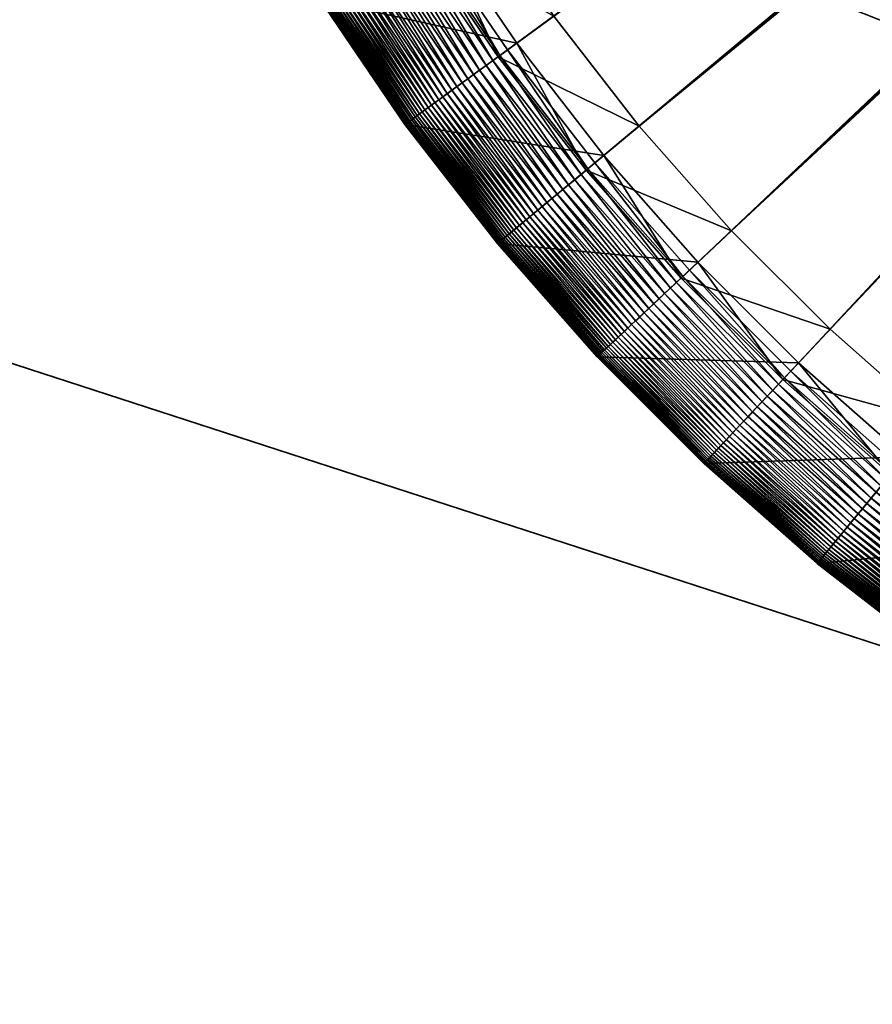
# Model space of a CAD drawing. Header units: millimetres. Extents: x -17.3 to 17.3, y -17.3 to 17.3.
# Tile 7 of 256: x -14.2 to -12.9, y 3.7 to 5.1. Entities that reach past the tile are written whole.
import ezdxf

# ---------------------------------------------------------------- set-up
doc = ezdxf.new("R2010")
doc.units = ezdxf.units.MM
doc.layers.get('0').update_dxf_attribs({"true_color": 0x5890e1})

msp = doc.modelspace()

# ---------------------------------------------------------------- meshes
at = {"color": 206, "true_color": 0x6c0888}
mesh = msp.add_polyface(dxfattribs=at)
corners = [(0, 16.6892, 33.4678), (0, 0, 33.4678), (-1.0479, 16.6563, 33.4678), (0, 0, 33.9833), (0, 16.2671, 33.8989), (-1.0214, 16.235, 33.8989), (-2.0917, 16.5576, 33.4678), (-2.0388, 16.1388, 33.8989), (-3.1272, 16.3936, 33.4678), (-3.0482, 15.979, 33.8989), (-4.1504, 16.1649, 33.4678), (-4.0455, 15.7561, 33.8989), (-5.1573, 15.8724, 33.4678), (-5.0268, 15.4709, 33.8989), (-6.1437, 15.5172, 33.4678), (-5.9883, 15.1248, 33.8989), (-7.1059, 15.1009, 33.4678), (-6.9262, 14.7189, 33.8989), (-8.0401, 14.6249, 33.4678), (-7.8367, 14.255, 33.8989), (-8.9425, 14.0912, 33.4678), (-8.7164, 13.7348, 33.8989), (-9.8097, 13.5019, 33.4678), (-9.5616, 13.1604, 33.8989), (-10.6381, 12.8593, 33.4678), (-10.3691, 12.534, 33.8989), (-11.4246, 12.1659, 33.4678), (-11.1356, 11.8582, 33.8989), (-11.4698, 12.2141, 33.4685), (-12.1659, 11.4246, 33.4678), (-11.8582, 11.1356, 33.8989), (-11.1979, 11.9245, 35.1652), (-11.9245, 11.1979, 35.1652), (-11.0823, 11.8015, 35.209), (-11.8015, 11.0823, 35.209), (-12.5891, 11.8219, 35.7037), (-12.8593, 10.6381, 33.4678), (-12.534, 10.3691, 33.8989), (-13.5019, 9.8097, 33.4678), (-13.1604, 9.5616, 33.8989), (-14.0912, 8.9425, 33.4678), (-13.7348, 8.7164, 33.8989), (-14.6249, 8.0401, 33.4678), (-14.255, 7.8367, 33.8989), (-15.1009, 7.1059, 33.4678), (-14.7189, 6.9262, 33.8989), (-15.5172, 6.1437, 33.4678), (-15.1248, 5.9883, 33.8989), (-15.8724, 5.1573, 33.4678), (-15.4709, 5.0268, 33.8989), (-16.1649, 4.1504, 33.4678), (-15.7561, 4.0455, 33.8989), (-16.3936, 3.1272, 33.4678), (-15.979, 3.0481, 33.8989), (-16.5576, 2.0917, 33.4678), (-16.1388, 2.0388, 33.8989), (-16.6563, 1.0479, 33.4678), (-16.235, 1.0214, 33.8989), (-16.6892, 0, 33.4678), (-16.2671, 0, 33.8989)]
mesh.append_faces([[corners[k] for k in face] for face in [(0, 1, 2), (2, 1, 6), (6, 1, 8), (8, 1, 10), (10, 1, 12), (12, 1, 14), (14, 1, 16), (16, 1, 18), (18, 1, 20), (20, 1, 22), (22, 1, 24), (24, 1, 26), (26, 1, 29), (27, 32, 30), (31, 34, 32), (33, 35, 34), (29, 1, 36), (36, 1, 38), (38, 1, 40), (40, 1, 42), (42, 1, 44), (44, 1, 46), (46, 1, 48), (48, 1, 50), (50, 1, 52), (52, 1, 54), (54, 1, 56), (56, 1, 58)]], dxfattribs={"vtx0": -1, "color": 206})
mesh.append_faces([[corners[k] for k in face] for face in [(3, 4, 5), (3, 5, 7), (3, 7, 9), (3, 9, 11), (3, 11, 13), (3, 13, 15), (3, 15, 17), (3, 17, 19), (3, 19, 21), (3, 21, 23), (3, 23, 25), (3, 25, 27), (28, 26, 29), (3, 27, 30), (27, 31, 32), (31, 33, 34), (3, 30, 37), (3, 37, 39), (3, 39, 41), (3, 41, 43), (3, 43, 45), (3, 45, 47), (3, 47, 49), (3, 49, 51), (3, 51, 53), (3, 53, 55), (3, 55, 57), (3, 57, 59)]], dxfattribs={"vtx2": -1, "color": 206})
mesh = msp.add_polyface(dxfattribs=at)
corners = [(-11.8116, 3.8636, -8.7449), (-10.8494, 6.8249, -8.7449), (-10.8628, 6.8297, -8.7449), (-10.8494, 6.8249, -9.131), (-11.9779, 4.0132, -9.1141), (-10.8628, 6.8297, -9.131), (-12.009, 3.9347, -8.7449), (-10.8759, 6.8354, -8.7449), (-12.1656, 4.0945, -9.1141), (-10.8759, 6.8354, -9.131), (-12.2016, 4.018, -8.7449), (-10.8886, 6.8419, -8.7449), (-12.3479, 4.1873, -9.1141), (-10.8886, 6.8419, -9.131), (-12.3886, 4.1133, -8.7449), (-10.9008, 6.8491, -8.7449), (-12.524, 4.2915, -9.1141), (-10.9008, 6.8491, -9.131), (-12.5693, 4.2201, -8.7449), (-10.9126, 6.8571, -8.7449), (-12.6932, 4.4064, -9.1141), (-10.9126, 6.8571, -9.131), (-12.7428, 4.3381, -8.7449), (-10.9239, 6.8659, -8.7449), (-12.8548, 4.5318, -9.1141), (-10.9239, 6.8659, -9.131), (-12.9087, 4.4667, -8.7449), (-10.9346, 6.8753, -8.7449), (-13.0082, 4.6671, -9.1141), (-10.9346, 6.8753, -9.131), (-13.0661, 4.6055, -8.7449), (-10.9447, 6.8854, -8.7449), (-13.1529, 4.8117, -9.1141), (-10.9447, 6.8854, -9.131), (-13.2145, 4.7539, -8.7449), (-10.9541, 6.8961, -8.7449), (-13.2882, 4.9652, -9.1141), (-10.9541, 6.8961, -9.131), (-13.3533, 4.9113, -8.7449), (-10.9628, 6.9073, -8.7449), (-13.4135, 5.1268, -9.1141), (-10.9628, 6.9073, -9.131), (-13.4819, 5.0771, -8.7449), (-10.9708, 6.9191, -8.7449), (-13.5999, 5.2507, -8.7449), (-13.5285, 5.296, -9.1141), (-10.9708, 6.9191, -9.131), (-10.9781, 6.9314, -8.7449), (-13.7067, 5.4314, -8.7449), (-13.6326, 5.4721, -9.1141), (-10.9781, 6.9314, -9.131), (-10.9846, 6.9441, -8.7449), (-13.802, 5.6183, -8.7449), (-13.7255, 5.6543, -9.1141), (-10.9846, 6.9441, -9.131), (-10.9902, 6.9572, -8.7449), (-13.8853, 5.811, -8.7449), (-13.8067, 5.8421, -9.1141), (-10.9902, 6.9572, -9.131), (-10.9951, 6.9706, -8.7449), (-13.9564, 6.0084, -8.7449), (-13.876, 6.0345, -9.1141), (-10.9951, 6.9706, -9.131), (-10.999, 6.9843, -8.7449), (-14.0149, 6.2099, -8.7449), (-13.9331, 6.231, -9.1141), (-10.999, 6.9843, -9.131), (-11.0022, 6.9982, -8.7449), (-14.0607, 6.4148, -8.7449), (-13.9777, 6.4306, -9.1141), (-11.0022, 6.9982, -9.131), (-11.0044, 7.0123, -8.7449), (-14.0936, 6.622, -8.7449), (-14.0097, 6.6326, -9.1141), (-11.0044, 7.0123, -9.131), (-11.0057, 7.0265, -8.7449), (-14.029, 6.8363, -9.1141), (-11.0057, 7.0265, -9.131), (-14.1133, 6.831, -8.7449), (-11.0062, 7.0407, -8.7449), (-14.0354, 7.0407, -9.1141), (-11.0062, 7.0407, -9.131)]
mesh.append_faces([[corners[k] for k in face] for face in [(3, 4, 5), (5, 8, 9), (9, 12, 13), (13, 16, 17), (17, 20, 21), (21, 24, 25), (25, 28, 29), (29, 32, 33), (33, 36, 37), (37, 40, 41), (42, 43, 44), (41, 45, 46), (44, 47, 48), (46, 49, 50), (48, 51, 52), (50, 53, 54), (52, 55, 56), (54, 57, 58), (56, 59, 60), (58, 61, 62), (60, 63, 64), (62, 65, 66), (64, 67, 68), (66, 69, 70), (68, 71, 72), (70, 73, 74), (74, 76, 77), (77, 80, 81)]], dxfattribs={"vtx0": -1, "color": 206})
mesh.append_faces([[corners[k] for k in face] for face in [(0, 1, 2), (6, 2, 7), (10, 7, 11), (14, 11, 15), (18, 15, 19), (22, 19, 23), (26, 23, 27), (30, 27, 31), (34, 31, 35), (38, 35, 39), (37, 36, 40), (42, 39, 43), (41, 40, 45), (44, 43, 47), (46, 45, 49), (48, 47, 51), (50, 49, 53), (52, 51, 55), (54, 53, 57), (56, 55, 59), (58, 57, 61), (60, 59, 63), (62, 61, 65), (64, 63, 67), (66, 65, 69), (68, 67, 71), (70, 69, 73), (72, 71, 75), (74, 73, 76), (78, 75, 79), (77, 76, 80)]], dxfattribs={"vtx2": -1, "color": 206})
mesh = msp.add_polyface(dxfattribs=at)
corners = [(-10.7792, 3.7001, -8.7449), (-10.7935, 6.8142, -8.7449), (-10.989, 3.7067, -8.7449), (-10.7792, 6.8138, -9.131), (-10.7792, 3.7846, -9.1141), (-10.9837, 3.791, -9.1141), (-10.8077, 6.8156, -8.7449), (-11.1979, 3.7264, -8.7449), (-10.7935, 6.8142, -9.131), (-11.1873, 3.8102, -9.1141), (-10.8218, 6.8178, -8.7449), (-11.4052, 3.7592, -8.7449), (-10.8077, 6.8156, -9.131), (-11.3894, 3.8422, -9.1141), (-10.8357, 6.8209, -8.7449), (-11.61, 3.805, -8.7449), (-10.8218, 6.8178, -9.131), (-11.589, 3.8869, -9.1141), (-10.8494, 6.8249, -8.7449), (-11.8116, 3.8636, -8.7449), (-10.8357, 6.8209, -9.131), (-11.7854, 3.9439, -9.1141), (-10.8628, 6.8297, -8.7449), (-12.009, 3.9347, -8.7449), (-10.8494, 6.8249, -9.131), (-11.9779, 4.0132, -9.1141), (-10.8759, 6.8354, -8.7449), (-12.2016, 4.018, -8.7449), (-10.8628, 6.8297, -9.131), (-12.1656, 4.0945, -9.1141), (-10.8886, 6.8419, -8.7449), (-12.3886, 4.1133, -8.7449), (-10.8759, 6.8354, -9.131), (-12.3479, 4.1873, -9.1141), (-10.9008, 6.8491, -8.7449), (-12.5693, 4.2201, -8.7449), (-10.8886, 6.8419, -9.131), (-12.524, 4.2915, -9.1141), (-12.5899, 4.1875, -8.7476), (-12.7583, 4.3168, -8.7461), (-12.7655, 4.3069, -8.7476), (-12.5833, 4.1979, -8.7461), (-12.7507, 4.3272, -8.7452), (-12.5765, 4.2088, -8.7452), (-12.7428, 4.3381, -8.7449), (-10.9126, 6.8571, -8.7449), (-10.9008, 6.8491, -9.131), (-12.6932, 4.4064, -9.1141), (-12.5783, 4.2058, -9.3675), (-12.7528, 4.3244, -9.3675), (-12.7329, 4.3517, -11.5706), (-12.8238, 4.2266, -8.7963), (-12.82, 4.2318, -8.7898), (-12.9924, 4.3655, -8.7898), (-12.8159, 4.2375, -8.7836), (-12.9879, 4.3709, -8.7836), (-12.8115, 4.2435, -8.7778), (-12.9832, 4.3767, -8.7778), (-12.8068, 4.25, -8.7725), (-12.9781, 4.3828, -8.7725), (-12.8019, 4.2568, -8.7675), (-12.9727, 4.3893, -8.7675), (-12.7966, 4.2641, -8.763), (-12.967, 4.3962, -8.763), (-12.791, 4.2717, -8.7589), (-12.9609, 4.4035, -8.7589), (-12.7851, 4.2799, -8.7553), (-12.9545, 4.4113, -8.7553), (-12.7789, 4.2884, -8.7522), (-12.9478, 4.4194, -8.7522), (-12.7724, 4.2974, -8.7497), (-12.9407, 4.428, -8.7497), (-12.9332, 4.437, -8.7476), (-12.9254, 4.4464, -8.7461), (-12.9172, 4.4563, -8.7452), (-12.9087, 4.4667, -8.7449), (-10.9239, 6.8659, -8.7449), (-10.9126, 6.8571, -9.131), (-12.8548, 4.5318, -9.1141), (-12.9194, 4.4537, -9.3675), (-12.8979, 4.4797, -11.5706), (-12.8521, 4.1877, -11.7242), (-13.0271, 4.3235, -11.7242), (-10.9346, 6.8753, -8.7449), (-13.0661, 4.6055, -8.7449), (-10.9239, 6.8659, -9.131), (-13.0082, 4.6671, -9.1141), (-10.9447, 6.8854, -8.7449), (-13.2145, 4.7539, -8.7449), (-10.9346, 6.8753, -9.131), (-13.1529, 4.8117, -9.1141), (-10.9541, 6.8961, -8.7449), (-13.3533, 4.9113, -8.7449), (-10.9447, 6.8854, -9.131), (-13.2882, 4.9652, -9.1141), (-10.9628, 6.9073, -8.7449), (-13.4819, 5.0771, -8.7449)]
mesh.append_faces([[corners[k] for k in face] for face in [(0, 1, 2), (2, 6, 7), (7, 10, 11), (11, 14, 15), (15, 18, 19), (19, 22, 23), (23, 26, 27), (27, 30, 31), (31, 34, 35), (38, 39, 40), (41, 42, 39), (43, 44, 42), (35, 45, 44), (37, 49, 47), (48, 50, 49), (68, 71, 69), (70, 72, 71), (40, 73, 72), (39, 74, 73), (42, 75, 74), (44, 76, 75), (47, 79, 78), (49, 80, 79), (50, 82, 80), (75, 83, 84), (84, 87, 88), (88, 91, 92), (92, 95, 96)]], dxfattribs={"vtx0": -1, "color": 206})
mesh.append_faces([[corners[k] for k in face] for face in [(3, 4, 5), (8, 5, 9), (12, 9, 13), (16, 13, 17), (20, 17, 21), (24, 21, 25), (28, 25, 29), (32, 29, 33), (36, 33, 37), (46, 37, 47), (37, 48, 49), (51, 52, 53), (52, 54, 55), (54, 56, 57), (56, 58, 59), (58, 60, 61), (60, 62, 63), (62, 64, 65), (64, 66, 67), (66, 68, 69), (68, 70, 71), (70, 40, 72), (40, 39, 73), (39, 42, 74), (42, 44, 75), (77, 47, 78), (47, 49, 79), (49, 50, 80), (50, 81, 82), (85, 78, 86), (89, 86, 90), (93, 90, 94)]], dxfattribs={"vtx2": -1, "color": 206})
mesh = msp.add_polyface(dxfattribs=at)
corners = [(-13.6323, 4.9679, -11.7242), (-13.6323, 4.9679, -8.9431), (-13.7568, 5.1511, -8.9431), (-13.7568, 5.1511, -11.7242), (-13.6323, 4.9679, -8.9335), (-13.7568, 5.1511, -8.9335), (-13.632, 4.9681, -8.9239), (-13.7565, 5.1513, -8.9239), (-13.756, 5.1516, -8.9143), (-13.6315, 4.9684, -8.9143), (-13.7552, 5.1521, -8.9048), (-13.6307, 4.969, -8.9048), (-13.7541, 5.1528, -8.8954), (-13.6297, 4.9698, -8.8954), (-13.7527, 5.1537, -8.8861), (-13.6284, 4.9707, -8.8861), (-13.7511, 5.1548, -8.8769), (-13.6268, 4.9719, -8.8769), (-13.7491, 5.156, -8.8679), (-13.6249, 4.9732, -8.8679), (-13.7468, 5.1575, -8.859), (-13.6227, 4.9748, -8.859), (-13.7442, 5.1591, -8.8503), (-13.6202, 4.9767, -8.8503), (-13.7413, 5.161, -8.8419), (-13.6174, 4.9787, -8.8419), (-13.738, 5.1631, -8.8336), (-13.6142, 4.981, -8.8336), (-13.7344, 5.1654, -8.8256), (-13.6108, 4.9835, -8.8256), (-13.7304, 5.1679, -8.8178), (-13.607, 4.9863, -8.8178), (-13.726, 5.1706, -8.8103), (-13.6028, 4.9893, -8.8103), (-13.7213, 5.1736, -8.8031), (-13.5983, 4.9926, -8.8031), (-13.7162, 5.1769, -8.7963), (-13.8696, 5.3418, -8.9432), (-13.8696, 5.3418, -11.7242), (-13.8696, 5.3418, -8.9335), (-13.8693, 5.342, -8.9239), (-13.8687, 5.3423, -8.9143), (-13.8679, 5.3427, -8.9048), (-13.8668, 5.3433, -8.8954), (-13.8653, 5.3441, -8.8861), (-13.8636, 5.3451, -8.8769), (-13.8616, 5.3462, -8.8679), (-13.8592, 5.3475, -8.859), (-13.8565, 5.349, -8.8503), (-13.8534, 5.3507, -8.8419), (-13.85, 5.3525, -8.8336), (-13.8463, 5.3546, -8.8256), (-13.8421, 5.3569, -8.8178), (-13.8376, 5.3594, -8.8103), (-13.8327, 5.3621, -8.8031), (-13.8274, 5.365, -8.7963), (-13.7107, 5.1804, -8.7898), (-13.8217, 5.3681, -8.7898), (-13.7048, 5.1841, -8.7836), (-13.8156, 5.3715, -8.7836), (-13.6985, 5.1881, -8.7778), (-13.8091, 5.3751, -8.7778), (-13.6918, 5.1924, -8.7725), (-13.8021, 5.3789, -8.7725), (-13.6847, 5.1969, -8.7675), (-13.7947, 5.383, -8.7675), (-13.6771, 5.2017, -8.763), (-13.7869, 5.3873, -8.763), (-13.6691, 5.2068, -8.7589), (-13.7785, 5.3919, -8.7589), (-13.6606, 5.2122, -8.7553), (-13.7697, 5.3967, -8.7553), (-13.6517, 5.2178, -8.7522), (-13.7605, 5.4018, -8.7522), (-13.6423, 5.2238, -8.7497), (-13.7507, 5.4071, -8.7497), (-13.5856, 5.2598, -11.5706)]
mesh.append_faces([[corners[k] for k in face] for face in [(0, 2, 3), (1, 5, 2), (4, 7, 5), (6, 8, 7), (9, 10, 8), (11, 12, 10), (13, 14, 12), (15, 16, 14), (17, 18, 16), (19, 20, 18), (21, 22, 20), (23, 24, 22), (25, 26, 24), (27, 28, 26), (29, 30, 28), (31, 32, 30), (33, 34, 32), (35, 36, 34), (3, 37, 38), (2, 39, 37), (5, 40, 39), (7, 41, 40), (8, 42, 41), (10, 43, 42), (12, 44, 43), (14, 45, 44), (16, 46, 45)]], dxfattribs={"vtx0": -1, "color": 206})
mesh.append_faces([[corners[k] for k in face] for face in [(0, 1, 2), (1, 4, 5), (4, 6, 7), (3, 2, 37), (2, 5, 39), (5, 7, 40), (7, 8, 41), (8, 10, 42), (10, 12, 43), (12, 14, 44), (14, 16, 45), (16, 18, 46), (18, 20, 47), (20, 22, 48), (22, 24, 49), (24, 26, 50), (26, 28, 51), (28, 30, 52), (30, 32, 53), (32, 34, 54), (34, 36, 55), (36, 56, 57), (56, 58, 59), (58, 60, 61), (60, 62, 63), (62, 64, 65), (64, 66, 67), (66, 68, 69), (68, 70, 71), (70, 72, 73), (72, 74, 75), (76, 3, 38)]], dxfattribs={"vtx2": -1, "color": 206})
mesh = msp.add_polyface(dxfattribs=at)
corners = [(-13.4164, 4.859, -8.7589), (-13.5401, 5.0348, -8.7553), (-13.5482, 5.0289, -8.7589), (-13.4087, 4.8654, -8.7553), (-13.5316, 5.0411, -8.7522), (-13.4006, 4.8722, -8.7522), (-13.5226, 5.0476, -8.7497), (-13.392, 4.8793, -8.7497), (-13.5131, 5.0545, -8.7476), (-13.383, 4.8867, -8.7476), (-13.5032, 5.0617, -8.7461), (-13.3735, 4.8945, -8.7461), (-13.4928, 5.0692, -8.7452), (-13.3636, 4.9027, -8.7452), (-13.4819, 5.0771, -8.7449), (-13.2882, 4.9652, -9.1141), (-13.3663, 4.9005, -9.3675), (-13.4956, 5.0672, -9.3675), (-13.4135, 5.1268, -9.1141), (-13.4682, 5.0871, -11.5706), (-13.3402, 4.9221, -11.5706), (-13.6323, 4.9679, -11.7242), (-13.632, 4.9681, -8.9239), (-13.6315, 4.9684, -8.9143), (-13.756, 5.1516, -8.9143), (-13.6307, 4.969, -8.9048), (-13.7552, 5.1521, -8.9048), (-13.6297, 4.9698, -8.8954), (-13.7541, 5.1528, -8.8954), (-13.6284, 4.9707, -8.8861), (-13.7527, 5.1537, -8.8861), (-13.6268, 4.9719, -8.8769), (-13.7511, 5.1548, -8.8769), (-13.6249, 4.9732, -8.8679), (-13.7491, 5.156, -8.8679), (-13.6227, 4.9748, -8.859), (-13.7468, 5.1575, -8.859), (-13.6202, 4.9767, -8.8503), (-13.7442, 5.1591, -8.8503), (-13.6174, 4.9787, -8.8419), (-13.7413, 5.161, -8.8419), (-13.6142, 4.981, -8.8336), (-13.738, 5.1631, -8.8336), (-13.6108, 4.9835, -8.8256), (-13.7344, 5.1654, -8.8256), (-13.607, 4.9863, -8.8178), (-13.7304, 5.1679, -8.8178), (-13.6028, 4.9893, -8.8103), (-13.726, 5.1706, -8.8103), (-13.5983, 4.9926, -8.8031), (-13.7213, 5.1736, -8.8031), (-13.5934, 4.9961, -8.7963), (-13.7162, 5.1769, -8.7963), (-13.5881, 5, -8.7898), (-13.7107, 5.1804, -8.7898), (-13.5825, 5.0041, -8.7836), (-13.7048, 5.1841, -8.7836), (-13.5764, 5.0084, -8.7778), (-13.6985, 5.1881, -8.7778), (-13.57, 5.0131, -8.7725), (-13.6918, 5.1924, -8.7725), (-13.5632, 5.0181, -8.7675), (-13.6847, 5.1969, -8.7675), (-13.5559, 5.0234, -8.763), (-13.6771, 5.2017, -8.763), (-13.6691, 5.2068, -8.7589), (-13.6606, 5.2122, -8.7553), (-13.6517, 5.2178, -8.7522), (-13.6423, 5.2238, -8.7497), (-13.6324, 5.23, -8.7476), (-13.6221, 5.2366, -8.7461), (-13.6112, 5.2435, -8.7452), (-13.5999, 5.2507, -8.7449), (-13.6141, 5.2417, -9.3675), (-13.5285, 5.296, -9.1141), (-13.5856, 5.2598, -11.5706), (-13.7568, 5.1511, -11.7242)]
mesh.append_faces([[corners[k] for k in face] for face in [(0, 1, 2), (3, 4, 1), (5, 6, 4), (7, 8, 6), (9, 10, 8), (11, 12, 10), (13, 14, 12), (15, 17, 18), (16, 19, 17), (20, 21, 19), (51, 54, 52), (53, 56, 54), (55, 58, 56), (57, 60, 58), (59, 62, 60), (61, 64, 62), (63, 65, 64), (2, 66, 65), (1, 67, 66), (4, 68, 67), (6, 69, 68), (8, 70, 69), (10, 71, 70), (12, 72, 71), (18, 73, 74), (17, 75, 73), (19, 76, 75)]], dxfattribs={"vtx0": -1, "color": 206})
mesh.append_faces([[corners[k] for k in face] for face in [(15, 16, 17), (22, 23, 24), (23, 25, 26), (25, 27, 28), (27, 29, 30), (29, 31, 32), (31, 33, 34), (33, 35, 36), (35, 37, 38), (37, 39, 40), (39, 41, 42), (41, 43, 44), (43, 45, 46), (45, 47, 48), (47, 49, 50), (49, 51, 52), (51, 53, 54), (53, 55, 56), (55, 57, 58), (57, 59, 60), (59, 61, 62), (61, 63, 64), (63, 2, 65), (2, 1, 66), (1, 4, 67), (4, 6, 68), (6, 8, 69), (8, 10, 70), (10, 12, 71), (12, 14, 72), (18, 17, 73), (17, 19, 75), (19, 21, 76)]], dxfattribs={"vtx2": -1, "color": 206})
mesh = msp.add_polyface(dxfattribs=at)
corners = [(-13.0753, 4.5957, -8.7452), (-13.2145, 4.7539, -8.7449), (-13.2243, 4.7447, -8.7452), (-13.0082, 4.6671, -9.1141), (-13.2268, 4.7423, -9.3675), (-13.1529, 4.8117, -9.1141), (-13.0776, 4.5932, -9.3675), (-13.2022, 4.7655, -11.5706), (-13.3476, 4.6288, -8.8954), (-13.4928, 4.7959, -8.8861), (-13.494, 4.7949, -8.8954), (-13.3465, 4.6299, -8.8861), (-13.4912, 4.7972, -8.8769), (-13.345, 4.6313, -8.8769), (-13.4894, 4.7986, -8.8679), (-13.3433, 4.6329, -8.8679), (-13.4874, 4.8004, -8.859), (-13.3413, 4.6348, -8.859), (-13.485, 4.8023, -8.8503), (-13.3391, 4.6369, -8.8503), (-13.4823, 4.8046, -8.8419), (-13.3366, 4.6392, -8.8419), (-13.4793, 4.807, -8.8336), (-13.3337, 4.6419, -8.8336), (-13.3306, 4.6448, -8.8256), (-13.476, 4.8098, -8.8256), (-13.3272, 4.6481, -8.8178), (-13.4724, 4.8128, -8.8178), (-13.3234, 4.6516, -8.8103), (-13.4684, 4.8161, -8.8103), (-13.3193, 4.6554, -8.8031), (-13.4641, 4.8196, -8.8031), (-13.3149, 4.6596, -8.7963), (-13.4594, 4.8235, -8.7963), (-13.3102, 4.664, -8.7898), (-13.4544, 4.8276, -8.7898), (-13.3051, 4.6688, -8.7836), (-13.4491, 4.8321, -8.7836), (-13.2997, 4.6739, -8.7778), (-13.4433, 4.8368, -8.7778), (-13.2939, 4.6793, -8.7725), (-13.4372, 4.8419, -8.7725), (-13.2877, 4.6851, -8.7675), (-13.4307, 4.8473, -8.7675), (-13.2812, 4.6913, -8.763), (-13.4238, 4.853, -8.763), (-13.2742, 4.6978, -8.7589), (-13.4164, 4.859, -8.7589), (-13.2669, 4.7046, -8.7553), (-13.4087, 4.8654, -8.7553), (-13.2592, 4.7119, -8.7522), (-13.4006, 4.8722, -8.7522), (-13.2511, 4.7195, -8.7497), (-13.392, 4.8793, -8.7497), (-13.2426, 4.7275, -8.7476), (-13.383, 4.8867, -8.7476), (-13.2336, 4.7359, -8.7461), (-13.3735, 4.8945, -8.7461), (-13.3636, 4.9027, -8.7452), (-13.3533, 4.9113, -8.7449), (-13.3663, 4.9005, -9.3675), (-13.2882, 4.9652, -9.1141), (-13.3402, 4.9221, -11.5706), (-13.35, 4.6266, -11.7242), (-13.4965, 4.7928, -11.7242), (-13.5226, 5.0476, -8.7497), (-13.5131, 5.0545, -8.7476), (-13.5032, 5.0617, -8.7461), (-13.4928, 5.0692, -8.7452), (-13.4819, 5.0771, -8.7449), (-13.4682, 5.0871, -11.5706)]
mesh.append_faces([[corners[k] for k in face] for face in [(0, 1, 2), (3, 4, 5), (6, 7, 4), (8, 9, 10), (11, 12, 9), (13, 14, 12), (15, 16, 14), (17, 18, 16), (19, 20, 18), (21, 22, 20), (23, 25, 22), (24, 27, 25), (26, 29, 27), (28, 31, 29), (30, 33, 31), (32, 35, 33), (34, 37, 35), (36, 39, 37), (38, 41, 39), (40, 43, 41), (42, 45, 43), (44, 47, 45), (46, 49, 47), (48, 51, 49), (50, 53, 51), (52, 55, 53), (54, 57, 55), (56, 58, 57), (2, 59, 58), (5, 60, 61), (4, 62, 60), (7, 64, 62)]], dxfattribs={"vtx0": -1, "color": 206})
mesh.append_faces([[corners[k] for k in face] for face in [(23, 24, 25), (24, 26, 27), (26, 28, 29), (28, 30, 31), (30, 32, 33), (32, 34, 35), (34, 36, 37), (36, 38, 39), (38, 40, 41), (40, 42, 43), (42, 44, 45), (44, 46, 47), (46, 48, 49), (48, 50, 51), (50, 52, 53), (52, 54, 55), (54, 56, 57), (56, 2, 58), (2, 1, 59), (5, 4, 60), (4, 7, 62), (7, 63, 64), (51, 53, 65), (53, 55, 66), (55, 57, 67), (57, 58, 68), (58, 59, 69), (60, 62, 70)]], dxfattribs={"vtx2": -1, "color": 206})
mesh = msp.add_polyface(dxfattribs=at)
corners = [(-13.35, 4.6266, -11.7242), (-13.4965, 4.7928, -8.9431), (-13.4965, 4.7928, -11.7242), (-13.35, 4.6266, -8.9431), (-13.4965, 4.7928, -8.9335), (-13.35, 4.6267, -8.9335), (-13.4962, 4.793, -8.9239), (-13.3497, 4.6269, -8.9239), (-13.4957, 4.7934, -8.9143), (-13.3493, 4.6273, -8.9143), (-13.495, 4.7941, -8.9048), (-13.3486, 4.628, -8.9048), (-13.494, 4.7949, -8.8954), (-13.6323, 4.9679, -8.9431), (-13.6323, 4.9679, -11.7242), (-13.6323, 4.9679, -8.9335), (-13.632, 4.9681, -8.9239), (-13.6315, 4.9684, -8.9143), (-13.6307, 4.969, -8.9048), (-13.6297, 4.9698, -8.8954), (-13.4928, 4.7959, -8.8861), (-13.6284, 4.9707, -8.8861), (-13.4912, 4.7972, -8.8769), (-13.6268, 4.9719, -8.8769), (-13.4894, 4.7986, -8.8679), (-13.6249, 4.9732, -8.8679), (-13.4874, 4.8004, -8.859), (-13.6227, 4.9748, -8.859), (-13.485, 4.8023, -8.8503), (-13.6202, 4.9767, -8.8503), (-13.4823, 4.8046, -8.8419), (-13.6174, 4.9787, -8.8419), (-13.4793, 4.807, -8.8336), (-13.6142, 4.981, -8.8336), (-13.476, 4.8098, -8.8256), (-13.6108, 4.9835, -8.8256), (-13.4724, 4.8128, -8.8178), (-13.607, 4.9863, -8.8178), (-13.4684, 4.8161, -8.8103), (-13.6028, 4.9893, -8.8103), (-13.4641, 4.8196, -8.8031), (-13.5983, 4.9926, -8.8031), (-13.4594, 4.8235, -8.7963), (-13.5934, 4.9961, -8.7963), (-13.4544, 4.8276, -8.7898), (-13.5881, 5, -8.7898), (-13.4491, 4.8321, -8.7836), (-13.5825, 5.0041, -8.7836), (-13.4433, 4.8368, -8.7778), (-13.5764, 5.0084, -8.7778), (-13.4372, 4.8419, -8.7725), (-13.57, 5.0131, -8.7725), (-13.4307, 4.8473, -8.7675), (-13.5632, 5.0181, -8.7675), (-13.4238, 4.853, -8.763), (-13.5559, 5.0234, -8.763), (-13.4164, 4.859, -8.7589), (-13.5482, 5.0289, -8.7589), (-13.4087, 4.8654, -8.7553), (-13.5401, 5.0348, -8.7553), (-13.4006, 4.8722, -8.7522), (-13.5316, 5.0411, -8.7522), (-13.3402, 4.9221, -11.5706)]
mesh.append_faces([[corners[k] for k in face] for face in [(0, 1, 2), (3, 4, 1), (5, 6, 4), (7, 8, 6), (9, 10, 8), (11, 12, 10), (2, 13, 14), (1, 15, 13), (4, 16, 15), (6, 17, 16), (8, 18, 17), (10, 19, 18), (12, 21, 19), (20, 23, 21), (22, 25, 23), (24, 27, 25), (26, 29, 27), (28, 31, 29), (30, 33, 31), (32, 35, 33), (34, 37, 35), (36, 39, 37), (38, 41, 39), (40, 43, 41), (42, 45, 43), (44, 47, 45), (46, 49, 47), (48, 51, 49), (50, 53, 51), (52, 55, 53), (54, 57, 55)]], dxfattribs={"vtx0": -1, "color": 206})
mesh.append_faces([[corners[k] for k in face] for face in [(2, 1, 13), (1, 4, 15), (4, 6, 16), (6, 8, 17), (8, 10, 18), (10, 12, 19), (12, 20, 21), (20, 22, 23), (22, 24, 25), (24, 26, 27), (26, 28, 29), (28, 30, 31), (30, 32, 33), (32, 34, 35), (34, 36, 37), (36, 38, 39), (38, 40, 41), (40, 42, 43), (42, 44, 45), (44, 46, 47), (46, 48, 49), (48, 50, 51), (50, 52, 53), (52, 54, 55), (54, 56, 57), (56, 58, 59), (58, 60, 61), (62, 2, 14)]], dxfattribs={"vtx2": -1, "color": 206})
mesh = msp.add_polyface(dxfattribs=at)
corners = [(-13.1933, 4.47, -11.7242), (-13.1933, 4.47, -8.9431), (-13.35, 4.6266, -8.9431), (-13.35, 4.6266, -11.7242), (-13.1933, 4.47, -8.9335), (-13.35, 4.6267, -8.9335), (-13.1931, 4.4702, -8.9239), (-13.3497, 4.6269, -8.9239), (-13.1927, 4.4707, -8.9143), (-13.3493, 4.6273, -8.9143), (-13.192, 4.4714, -8.9048), (-13.3486, 4.628, -8.9048), (-13.1911, 4.4723, -8.8954), (-13.3476, 4.6288, -8.8954), (-13.19, 4.4735, -8.8861), (-13.3465, 4.6299, -8.8861), (-13.1887, 4.4749, -8.8769), (-13.345, 4.6313, -8.8769), (-13.1871, 4.4766, -8.8679), (-13.3433, 4.6329, -8.8679), (-13.1852, 4.4786, -8.859), (-13.3413, 4.6348, -8.859), (-13.1831, 4.4809, -8.8503), (-13.3391, 4.6369, -8.8503), (-13.1807, 4.4834, -8.8419), (-13.3366, 4.6392, -8.8419), (-13.1781, 4.4862, -8.8336), (-13.3337, 4.6419, -8.8336), (-13.1751, 4.4894, -8.8256), (-13.3306, 4.6448, -8.8256), (-13.1719, 4.4928, -8.8178), (-13.3272, 4.6481, -8.8178), (-13.1684, 4.4966, -8.8103), (-13.3234, 4.6516, -8.8103), (-13.1646, 4.5006, -8.8031), (-13.3193, 4.6554, -8.8031), (-13.1604, 4.505, -8.7963), (-13.3149, 4.6596, -8.7963), (-13.156, 4.5098, -8.7898), (-13.3102, 4.664, -8.7898), (-13.3051, 4.6688, -8.7836), (-13.1512, 4.5149, -8.7836), (-13.2997, 4.6739, -8.7778), (-13.1461, 4.5203, -8.7778), (-13.2939, 4.6793, -8.7725), (-13.1406, 4.5261, -8.7725), (-13.2877, 4.6851, -8.7675), (-13.1348, 4.5323, -8.7675), (-13.2812, 4.6913, -8.763), (-13.1287, 4.5388, -8.763), (-13.2742, 4.6978, -8.7589), (-13.1222, 4.5457, -8.7589), (-13.2669, 4.7046, -8.7553), (-13.1153, 4.553, -8.7553), (-13.2592, 4.7119, -8.7522), (-13.4965, 4.7928, -8.9431), (-13.4965, 4.7928, -8.9335), (-13.4962, 4.793, -8.9239), (-13.4957, 4.7934, -8.9143), (-13.495, 4.7941, -8.9048), (-13.494, 4.7949, -8.8954), (-13.4928, 4.7959, -8.8861), (-13.4912, 4.7972, -8.8769), (-13.4894, 4.7986, -8.8679), (-13.4874, 4.8004, -8.859), (-13.485, 4.8023, -8.8503), (-13.4823, 4.8046, -8.8419), (-13.4793, 4.807, -8.8336)]
mesh.append_faces([[corners[k] for k in face] for face in [(0, 2, 3), (1, 5, 2), (4, 7, 5), (6, 9, 7), (8, 11, 9), (10, 13, 11), (12, 15, 13), (14, 17, 15), (16, 19, 17), (18, 21, 19), (20, 23, 21), (22, 25, 23), (24, 27, 25), (26, 29, 27), (28, 31, 29), (30, 33, 31), (32, 35, 33), (34, 37, 35), (36, 39, 37), (38, 40, 39), (41, 42, 40), (43, 44, 42), (45, 46, 44), (47, 48, 46), (49, 50, 48), (51, 52, 50), (53, 54, 52)]], dxfattribs={"vtx0": -1, "color": 206})
mesh.append_faces([[corners[k] for k in face] for face in [(0, 1, 2), (1, 4, 5), (4, 6, 7), (6, 8, 9), (8, 10, 11), (10, 12, 13), (12, 14, 15), (14, 16, 17), (16, 18, 19), (18, 20, 21), (20, 22, 23), (22, 24, 25), (24, 26, 27), (26, 28, 29), (28, 30, 31), (30, 32, 33), (32, 34, 35), (34, 36, 37), (36, 38, 39), (3, 2, 55), (2, 5, 56), (5, 7, 57), (7, 9, 58), (9, 11, 59), (11, 13, 60), (13, 15, 61), (15, 17, 62), (17, 19, 63), (19, 21, 64), (21, 23, 65), (23, 25, 66), (25, 27, 67)]], dxfattribs={"vtx2": -1, "color": 206})
mesh = msp.add_polyface(dxfattribs=at)
corners = [(-13.0271, 4.3235, -11.7242), (-13.0271, 4.3235, -8.9431), (-13.1933, 4.47, -8.9431), (-13.1933, 4.47, -11.7242), (-13.0271, 4.3235, -8.9335), (-13.1933, 4.47, -8.9335), (-13.0269, 4.3237, -8.9239), (-13.1931, 4.4702, -8.9239), (-13.0265, 4.3242, -8.9143), (-13.1927, 4.4707, -8.9143), (-13.0259, 4.325, -8.9048), (-13.192, 4.4714, -8.9048), (-13.0251, 4.3259, -8.8954), (-13.1911, 4.4723, -8.8954), (-13.0241, 4.3272, -8.8861), (-13.19, 4.4735, -8.8861), (-13.0228, 4.3287, -8.8769), (-13.1887, 4.4749, -8.8769), (-13.0213, 4.3305, -8.8679), (-13.1871, 4.4766, -8.8679), (-13.0196, 4.3326, -8.859), (-13.1852, 4.4786, -8.859), (-13.0176, 4.335, -8.8503), (-13.1831, 4.4809, -8.8503), (-13.0154, 4.3377, -8.8419), (-13.1807, 4.4834, -8.8419), (-13.0129, 4.3407, -8.8336), (-13.1781, 4.4862, -8.8336), (-13.1751, 4.4894, -8.8256), (-13.0102, 4.344, -8.8256), (-13.1719, 4.4928, -8.8178), (-13.0072, 4.3476, -8.8178), (-13.1684, 4.4966, -8.8103), (-13.0039, 4.3516, -8.8103), (-13.1646, 4.5006, -8.8031), (-13.0004, 4.3559, -8.8031), (-13.1604, 4.505, -8.7963), (-12.9965, 4.3605, -8.7963), (-13.156, 4.5098, -8.7898), (-12.9924, 4.3655, -8.7898), (-13.1512, 4.5149, -8.7836), (-12.9879, 4.3709, -8.7836), (-13.1461, 4.5203, -8.7778), (-12.9832, 4.3767, -8.7778), (-13.1406, 4.5261, -8.7725), (-12.9781, 4.3828, -8.7725), (-13.1348, 4.5323, -8.7675), (-12.9727, 4.3893, -8.7675), (-13.1287, 4.5388, -8.763), (-12.967, 4.3962, -8.763), (-13.1222, 4.5457, -8.7589), (-13.3051, 4.6688, -8.7836), (-13.2997, 4.6739, -8.7778), (-13.2939, 4.6793, -8.7725), (-13.2877, 4.6851, -8.7675), (-13.2812, 4.6913, -8.763), (-13.2742, 4.6978, -8.7589), (-13.1153, 4.553, -8.7553), (-13.2669, 4.7046, -8.7553), (-13.1081, 4.5607, -8.7522), (-13.2592, 4.7119, -8.7522), (-13.1005, 4.5689, -8.7497), (-13.2511, 4.7195, -8.7497), (-13.0925, 4.5774, -8.7476), (-13.2426, 4.7275, -8.7476), (-13.0841, 4.5863, -8.7461), (-13.2336, 4.7359, -8.7461), (-13.0753, 4.5957, -8.7452), (-13.2243, 4.7447, -8.7452), (-13.0661, 4.6055, -8.7449), (-13.2145, 4.7539, -8.7449), (-13.0082, 4.6671, -9.1141), (-13.0776, 4.5932, -9.3675), (-13.2268, 4.7423, -9.3675), (-13.0545, 4.6178, -11.5706), (-13.2022, 4.7655, -11.5706), (-13.35, 4.6266, -11.7242)]
mesh.append_faces([[corners[k] for k in face] for face in [(0, 2, 3), (1, 5, 2), (4, 7, 5), (6, 9, 7), (8, 11, 9), (10, 13, 11), (12, 15, 13), (14, 17, 15), (16, 19, 17), (18, 21, 19), (20, 23, 21), (22, 25, 23), (24, 27, 25), (26, 28, 27), (29, 30, 28), (31, 32, 30), (33, 34, 32), (35, 36, 34), (37, 38, 36), (39, 40, 38), (41, 42, 40), (43, 44, 42), (45, 46, 44), (47, 48, 46), (49, 50, 48), (59, 62, 60), (61, 64, 62), (63, 66, 64), (65, 68, 66), (74, 76, 75)]], dxfattribs={"vtx0": -1, "color": 206})
mesh.append_faces([[corners[k] for k in face] for face in [(0, 1, 2), (1, 4, 5), (4, 6, 7), (6, 8, 9), (8, 10, 11), (10, 12, 13), (12, 14, 15), (14, 16, 17), (16, 18, 19), (18, 20, 21), (20, 22, 23), (22, 24, 25), (24, 26, 27), (38, 40, 51), (40, 42, 52), (42, 44, 53), (44, 46, 54), (46, 48, 55), (48, 50, 56), (50, 57, 58), (57, 59, 60), (59, 61, 62), (61, 63, 64), (63, 65, 66), (65, 67, 68), (67, 69, 70), (71, 72, 73), (72, 74, 75), (74, 3, 76)]], dxfattribs={"vtx2": -1, "color": 206})
mesh = msp.add_polyface(dxfattribs=at)
corners = [(-12.8521, 4.1877, -11.7242), (-13.0271, 4.3235, -8.9431), (-13.0271, 4.3235, -11.7242), (-12.8521, 4.1877, -8.9431), (-13.0271, 4.3235, -8.9335), (-12.8521, 4.1877, -8.9335), (-13.0269, 4.3237, -8.9239), (-12.8519, 4.188, -8.9239), (-13.0265, 4.3242, -8.9143), (-12.8515, 4.1885, -8.9143), (-13.0259, 4.325, -8.9048), (-12.851, 4.1893, -8.9048), (-13.0251, 4.3259, -8.8954), (-12.8502, 4.1903, -8.8954), (-13.0241, 4.3272, -8.8861), (-12.8492, 4.1916, -8.8861), (-13.0228, 4.3287, -8.8769), (-12.8481, 4.1932, -8.8769), (-13.0213, 4.3305, -8.8679), (-12.8467, 4.1951, -8.8679), (-13.0196, 4.3326, -8.859), (-12.8451, 4.1973, -8.859), (-13.0176, 4.335, -8.8503), (-12.8433, 4.1998, -8.8503), (-13.0154, 4.3377, -8.8419), (-12.8413, 4.2026, -8.8419), (-13.0129, 4.3407, -8.8336), (-12.839, 4.2057, -8.8336), (-13.0102, 4.344, -8.8256), (-12.8365, 4.2092, -8.8256), (-13.0072, 4.3476, -8.8178), (-12.8337, 4.213, -8.8178), (-13.0039, 4.3516, -8.8103), (-12.8307, 4.2172, -8.8103), (-13.0004, 4.3559, -8.8031), (-12.8274, 4.2217, -8.8031), (-12.9965, 4.3605, -8.7963), (-12.8238, 4.2266, -8.7963), (-12.9924, 4.3655, -8.7898), (-12.82, 4.2318, -8.7898), (-12.9879, 4.3709, -8.7836), (-12.8159, 4.2375, -8.7836), (-12.9832, 4.3767, -8.7778), (-12.8115, 4.2435, -8.7778), (-12.9781, 4.3828, -8.7725), (-12.8068, 4.25, -8.7725), (-12.9727, 4.3893, -8.7675), (-12.8019, 4.2568, -8.7675), (-12.967, 4.3962, -8.763), (-12.7966, 4.2641, -8.763), (-12.9609, 4.4035, -8.7589), (-12.791, 4.2717, -8.7589), (-12.9545, 4.4113, -8.7553), (-12.7851, 4.2799, -8.7553), (-12.9478, 4.4194, -8.7522), (-13.1751, 4.4894, -8.8256), (-13.1719, 4.4928, -8.8178), (-13.1684, 4.4966, -8.8103), (-13.1646, 4.5006, -8.8031), (-13.1604, 4.505, -8.7963), (-13.156, 4.5098, -8.7898), (-13.1512, 4.5149, -8.7836), (-13.1461, 4.5203, -8.7778), (-13.1406, 4.5261, -8.7725), (-13.1348, 4.5323, -8.7675), (-13.1287, 4.5388, -8.763), (-13.1222, 4.5457, -8.7589), (-13.1153, 4.553, -8.7553), (-13.1081, 4.5607, -8.7522), (-12.9407, 4.428, -8.7497), (-13.1005, 4.5689, -8.7497), (-12.9332, 4.437, -8.7476), (-13.0925, 4.5774, -8.7476), (-12.9254, 4.4464, -8.7461), (-13.0841, 4.5863, -8.7461), (-12.9172, 4.4563, -8.7452), (-13.0753, 4.5957, -8.7452), (-12.9087, 4.4667, -8.7449), (-13.0661, 4.6055, -8.7449), (-12.8548, 4.5318, -9.1141), (-12.9194, 4.4537, -9.3675), (-13.0776, 4.5932, -9.3675), (-13.0082, 4.6671, -9.1141), (-12.8979, 4.4797, -11.5706), (-13.0545, 4.6178, -11.5706), (-13.1933, 4.47, -11.7242)]
mesh.append_faces([[corners[k] for k in face] for face in [(0, 1, 2), (3, 4, 1), (5, 6, 4), (7, 8, 6), (9, 10, 8), (11, 12, 10), (13, 14, 12), (15, 16, 14), (17, 18, 16), (19, 20, 18), (21, 22, 20), (23, 24, 22), (25, 26, 24), (27, 28, 26), (29, 30, 28), (31, 32, 30), (33, 34, 32), (35, 36, 34), (37, 38, 36), (39, 40, 38), (41, 42, 40), (43, 44, 42), (45, 46, 44), (47, 48, 46), (49, 50, 48), (51, 52, 50), (53, 54, 52), (50, 67, 66), (52, 68, 67), (54, 70, 68), (69, 72, 70), (71, 74, 72), (73, 76, 74), (75, 78, 76), (79, 81, 82), (80, 84, 81), (83, 85, 84)]], dxfattribs={"vtx0": -1, "color": 206})
mesh.append_faces([[corners[k] for k in face] for face in [(26, 28, 55), (28, 30, 56), (30, 32, 57), (32, 34, 58), (34, 36, 59), (36, 38, 60), (38, 40, 61), (40, 42, 62), (42, 44, 63), (44, 46, 64), (46, 48, 65), (48, 50, 66), (50, 52, 67), (52, 54, 68), (54, 69, 70), (69, 71, 72), (71, 73, 74), (73, 75, 76), (75, 77, 78), (79, 80, 81), (80, 83, 84), (83, 2, 85)]], dxfattribs={"vtx2": -1, "color": 206})
mesh = msp.add_polyface(dxfattribs=at)
corners = [(-12.6689, 4.0632, -11.7242), (-12.6689, 4.0632, -8.9431), (-12.8521, 4.1877, -8.9431), (-12.8521, 4.1877, -11.7242), (-12.6688, 4.0632, -8.9335), (-12.8521, 4.1877, -8.9335), (-12.6687, 4.0635, -8.9239), (-12.8519, 4.188, -8.9239), (-12.6683, 4.064, -8.9143), (-12.8515, 4.1885, -8.9143), (-12.6678, 4.0648, -8.9048), (-12.851, 4.1893, -8.9048), (-12.6671, 4.0659, -8.8954), (-12.8502, 4.1903, -8.8954), (-12.6663, 4.0672, -8.8861), (-12.8492, 4.1916, -8.8861), (-12.6652, 4.0689, -8.8769), (-12.8481, 4.1932, -8.8769), (-12.664, 4.0709, -8.8679), (-12.8467, 4.1951, -8.8679), (-12.6625, 4.0732, -8.859), (-12.8451, 4.1973, -8.859), (-12.6609, 4.0758, -8.8503), (-12.8433, 4.1998, -8.8503), (-12.659, 4.0787, -8.8419), (-12.8413, 4.2026, -8.8419), (-12.6569, 4.082, -8.8336), (-12.839, 4.2057, -8.8336), (-12.8365, 4.2092, -8.8256), (-12.6546, 4.0856, -8.8256), (-12.8337, 4.213, -8.8178), (-12.6521, 4.0896, -8.8178), (-12.8307, 4.2172, -8.8103), (-12.6493, 4.0939, -8.8103), (-12.8274, 4.2217, -8.8031), (-12.6463, 4.0987, -8.8031), (-12.8238, 4.2266, -8.7963), (-12.6431, 4.1038, -8.7963), (-12.82, 4.2318, -8.7898), (-12.6396, 4.1092, -8.7898), (-12.8159, 4.2375, -8.7836), (-12.6359, 4.1151, -8.7836), (-12.8115, 4.2435, -8.7778), (-12.6319, 4.1214, -8.7778), (-12.8068, 4.25, -8.7725), (-12.6276, 4.1282, -8.7725), (-12.8019, 4.2568, -8.7675), (-12.6231, 4.1353, -8.7675), (-12.7966, 4.2641, -8.763), (-12.6183, 4.1429, -8.763), (-12.791, 4.2717, -8.7589), (-12.6132, 4.1509, -8.7589), (-12.7851, 4.2799, -8.7553), (-12.6078, 4.1594, -8.7553), (-12.7789, 4.2884, -8.7522), (-12.6021, 4.1683, -8.7522), (-12.7724, 4.2974, -8.7497), (-13.0271, 4.3235, -8.9431), (-13.0271, 4.3235, -8.9335), (-13.0269, 4.3237, -8.9239), (-13.0265, 4.3242, -8.9143), (-13.0259, 4.325, -8.9048), (-13.0251, 4.3259, -8.8954), (-13.0241, 4.3272, -8.8861), (-13.0228, 4.3287, -8.8769), (-13.0213, 4.3305, -8.8679), (-13.0196, 4.3326, -8.859), (-13.0176, 4.335, -8.8503), (-13.0154, 4.3377, -8.8419), (-13.0129, 4.3407, -8.8336), (-13.0102, 4.344, -8.8256), (-13.0072, 4.3476, -8.8178), (-13.0039, 4.3516, -8.8103), (-13.0004, 4.3559, -8.8031), (-12.9965, 4.3605, -8.7963)]
mesh.append_faces([[corners[k] for k in face] for face in [(0, 2, 3), (1, 5, 2), (4, 7, 5), (6, 9, 7), (8, 11, 9), (10, 13, 11), (12, 15, 13), (14, 17, 15), (16, 19, 17), (18, 21, 19), (20, 23, 21), (22, 25, 23), (24, 27, 25), (26, 28, 27), (29, 30, 28), (31, 32, 30), (33, 34, 32), (35, 36, 34), (37, 38, 36), (39, 40, 38), (41, 42, 40), (43, 44, 42), (45, 46, 44), (47, 48, 46), (49, 50, 48), (51, 52, 50), (53, 54, 52), (55, 56, 54)]], dxfattribs={"vtx0": -1, "color": 206})
mesh.append_faces([[corners[k] for k in face] for face in [(0, 1, 2), (1, 4, 5), (4, 6, 7), (6, 8, 9), (8, 10, 11), (10, 12, 13), (12, 14, 15), (14, 16, 17), (16, 18, 19), (18, 20, 21), (20, 22, 23), (22, 24, 25), (24, 26, 27), (3, 2, 57), (2, 5, 58), (5, 7, 59), (7, 9, 60), (9, 11, 61), (11, 13, 62), (13, 15, 63), (15, 17, 64), (17, 19, 65), (19, 21, 66), (21, 23, 67), (23, 25, 68), (25, 27, 69), (27, 28, 70), (28, 30, 71), (30, 32, 72), (32, 34, 73), (34, 36, 74)]], dxfattribs={"vtx2": -1, "color": 206})

doc.saveas('drawing.dxf')
